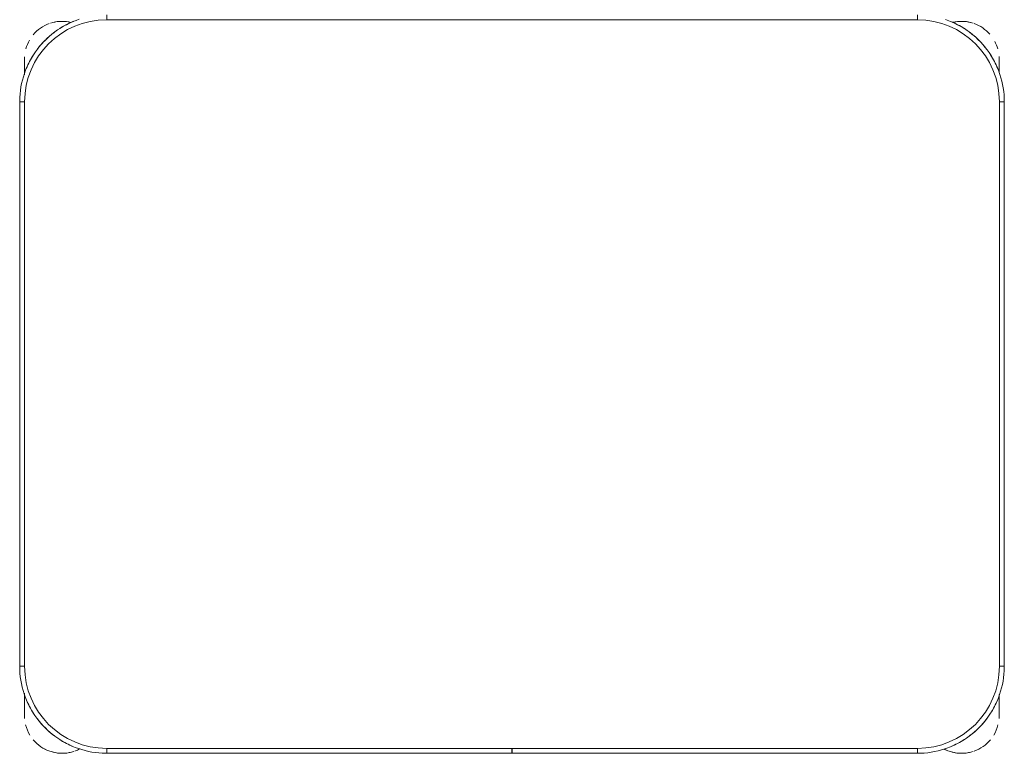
# Model space of a CAD drawing. Header units: metres. Extents: x 3 to 42.2, y -72.9 to -48.7.
# Tile 60 of 189: x 36.75 to 37.35, y -59.031 to -58.584. Entities that reach past the tile are written whole.
import ezdxf

# ---------------------------------------------------------------- set-up
doc = ezdxf.new("R2010")
doc.units = ezdxf.units.M
doc.layers.add('I-FURN', color=7, linetype='Continuous', lineweight=18)

# ---------------------------------------------------------------- blocks, each defined once
blk = doc.blocks.new('ConjuntoParaAlunoTamanho6 - CJA06_ConjuntoParaAlunoTamanho6-V34-1PAV')
at = {"layer": 'I-FURN', "color": 253, "true_color": 0xaaaaaa}
for p, q in [((-0.247, 0.06497), (-0.247, 0.06197)), ((0.247, 0.06497), (0.247, 0.06197)), ((-0.29713, 0.03797), (-0.29713, 0.02828)), ((-0.29713, 0.02878), (-0.29713, 0.03797)), ((0.29687, 0.03797), (0.29687, 0.03323)), ((0.29687, 0.03312), (0.29687, 0.03797)), ((0.29687, 0.03299), (0.29687, 0.02961)), ((-0.3, 0.01197), (-0.3, -0.33203)), ((-0.3, 0.01197), (-0.297, 0.01197)), ((-0.3, 0.01197), (-0.3, -0.33203)), ((0.3, 0.01197), (0.297, 0.01197)), ((0.3, -0.33203), (0.3, 0.01197)), ((0.3, -0.33203), (0.3, 0.01197)), ((-0.3, -0.33203), (-0.297, -0.33203)), ((0.3, -0.33203), (0.297, -0.33203)), ((-0.29713, -0.34835), (-0.29713, -0.35312)), ((-0.29713, -0.34868), (-0.29713, -0.36203)), ((0.29687, -0.35312), (0.29687, -0.3492)), ((0.29687, -0.36203), (0.29687, -0.34961)), ((-0.29713, -0.35705), (-0.29713, -0.36203)), ((0.29687, -0.36203), (0.29687, -0.35705)), ((-0.247, -0.38503), (-0.247, -0.38203)), ((-0.00005, -0.38203), (-0.00005, -0.38503)), ((0.00005, -0.38503), (0.00005, -0.38203)), ((0.247, -0.38503), (0.247, -0.38203)), ((-0.247, -0.38503), (-0.00005, -0.38503)), ((-0.247, -0.38503), (-0.00005, -0.38503)), ((0.00005, -0.38503), (0.247, -0.38503)), ((0.00005, -0.38503), (0.247, -0.38503))]:
    blk.add_line(p, q, dxfattribs=at)
at = {"layer": 'I-FURN', "color": 253, "true_color": 0xaaaaaa, "flags": 128}
for points in [[(-0.26367, 0.06228), (-0.26567, 0.06157), (-0.26764, 0.06078), (-0.26957, 0.05992), (-0.27147, 0.05898), (-0.27333, 0.05796), (-0.27515, 0.05687), (-0.27693, 0.05571), (-0.27865, 0.05448), (-0.28033, 0.05318), (-0.28195, 0.05181), (-0.28351, 0.05038), (-0.28502, 0.04889), (-0.28647, 0.04734), (-0.28785, 0.04574), (-0.28917, 0.04407), (-0.29042, 0.04236), (-0.2916, 0.0406), (-0.29271, 0.0388), (-0.29374, 0.03695), (-0.29471, 0.03506), (-0.29559, 0.03313), (-0.2964, 0.03117), (-0.29713, 0.02918), (-0.29777, 0.02716), (-0.29834, 0.02512), (-0.29883, 0.02306), (-0.29923, 0.02097), (-0.29955, 0.01888), (-0.29978, 0.01677), (-0.29993, 0.01466), (-0.3, 0.01254), (-0.3, 0.01197)], [(0.247, 0.06197), (0.1235, 0.06197), (0, 0.06197), (-0.1235, 0.06197), (-0.247, 0.06197)], [(-0.247, 0.06197), (-0.1235, 0.06197), (0, 0.06197), (0.1235, 0.06197), (0.247, 0.06197)], [(0.3, 0.01197), (0.29996, 0.01409), (0.29983, 0.0162), (0.29962, 0.01831), (0.29932, 0.02041), (0.29894, 0.0225), (0.29848, 0.02456), (0.29794, 0.02661), (0.29731, 0.02864), (0.2966, 0.03064), (0.29582, 0.03261), (0.29495, 0.03454), (0.29401, 0.03644), (0.29299, 0.0383), (0.2919, 0.04012), (0.29074, 0.04189), (0.28951, 0.04362), (0.28821, 0.04529), (0.28685, 0.04691), (0.28542, 0.04848), (0.28393, 0.04999), (0.28238, 0.05143), (0.28077, 0.05282), (0.27911, 0.05413), (0.2774, 0.05538), (0.27564, 0.05656), (0.27383, 0.05767), (0.27198, 0.05871), (0.27009, 0.05967), (0.26816, 0.06056), (0.2662, 0.06136), (0.26421, 0.06209)], [(-0.29713, 0.03797), (-0.29713, 0.03796), (-0.29713, 0.03792), (-0.29713, 0.03785), (-0.29713, 0.03775), (-0.29713, 0.03763), (-0.29713, 0.03748), (-0.29713, 0.03731), (-0.29713, 0.03711), (-0.29713, 0.03688), (-0.29713, 0.03663), (-0.29713, 0.03635), (-0.29713, 0.03605), (-0.29713, 0.03572), (-0.29713, 0.03537), (-0.29713, 0.035), (-0.29713, 0.03461), (-0.29713, 0.03419), (-0.29713, 0.03375), (-0.29713, 0.03329), (-0.29713, 0.03282), (-0.29713, 0.03232), (-0.29713, 0.0318), (-0.29713, 0.03127), (-0.29713, 0.03072), (-0.29713, 0.03016), (-0.29713, 0.02958), (-0.29713, 0.02898)], [(0.29687, 0.03), (0.29687, 0.03057), (0.29687, 0.03112), (0.29687, 0.03166), (0.29687, 0.03218), (0.29687, 0.03268), (0.29687, 0.03317), (0.29687, 0.03363), (0.29687, 0.03407), (0.29687, 0.0345), (0.29687, 0.0349), (0.29687, 0.03528), (0.29687, 0.03563), (0.29687, 0.03596), (0.29687, 0.03627), (0.29687, 0.03656), (0.29687, 0.03682), (0.29687, 0.03705), (0.29687, 0.03726), (0.29687, 0.03744), (0.29687, 0.0376), (0.29687, 0.03772), (0.29687, 0.03783), (0.29687, 0.0379), (0.29687, 0.03795), (0.29687, 0.03797)], [(-0.297, 0.01197), (-0.297, -0.07403), (-0.297, -0.16003), (-0.297, -0.24603), (-0.297, -0.33203)], [(-0.297, -0.33203), (-0.297, -0.24603), (-0.297, -0.16003), (-0.297, -0.07403), (-0.297, 0.01197)], [(0.297, -0.33203), (0.297, -0.24603), (0.297, -0.16003), (0.297, -0.07403), (0.297, 0.01197)], [(0.297, 0.01197), (0.297, -0.07403), (0.297, -0.16003), (0.297, -0.24603), (0.297, -0.33203)], [(-0.3, -0.33203), (-0.29996, -0.33415), (-0.29983, -0.33627), (-0.29962, -0.33838), (-0.29932, -0.34048), (-0.29894, -0.34256), (-0.29848, -0.34463), (-0.29794, -0.34668), (-0.29731, -0.34871), (-0.2966, -0.3507), (-0.29582, -0.35267), (-0.29495, -0.35461), (-0.29401, -0.35651), (-0.29299, -0.35837), (-0.2919, -0.36019), (-0.29074, -0.36196), (-0.28951, -0.36368), (-0.28821, -0.36536), (-0.28685, -0.36698), (-0.28542, -0.36855), (-0.28393, -0.37005), (-0.28238, -0.3715), (-0.28077, -0.37288), (-0.27911, -0.3742), (-0.2774, -0.37545), (-0.27564, -0.37663), (-0.27383, -0.37774), (-0.27198, -0.37878), (-0.27009, -0.37974), (-0.26816, -0.38062), (-0.2662, -0.38143), (-0.26421, -0.38216), (-0.2622, -0.38281), (-0.26015, -0.38338), (-0.25809, -0.38386), (-0.25601, -0.38426), (-0.25391, -0.38458), (-0.25181, -0.38482), (-0.24969, -0.38497), (-0.24757, -0.38503), (-0.247, -0.38503)], [(0.247, -0.38503), (0.24912, -0.38499), (0.25124, -0.38486), (0.25334, -0.38465), (0.25544, -0.38436), (0.25753, -0.38398), (0.2596, -0.38351), (0.26165, -0.38297), (0.26367, -0.38234), (0.26567, -0.38164), (0.26764, -0.38085), (0.26957, -0.37999), (0.27147, -0.37904), (0.27333, -0.37803), (0.27515, -0.37694), (0.27693, -0.37578), (0.27865, -0.37454), (0.28033, -0.37324), (0.28195, -0.37188), (0.28351, -0.37045), (0.28502, -0.36896), (0.28647, -0.36741), (0.28785, -0.3658), (0.28917, -0.36414), (0.29042, -0.36243), (0.2916, -0.36067), (0.29271, -0.35886), (0.29374, -0.35701), (0.29471, -0.35512), (0.29559, -0.3532), (0.2964, -0.35124), (0.29713, -0.34925), (0.29777, -0.34723), (0.29834, -0.34519), (0.29883, -0.34312), (0.29923, -0.34104), (0.29955, -0.33895), (0.29978, -0.33684), (0.29993, -0.33472), (0.3, -0.33261), (0.3, -0.33203)], [(-0.29713, -0.34907), (-0.29713, -0.34973), (-0.29713, -0.35038), (-0.29713, -0.35102), (-0.29713, -0.35165), (-0.29713, -0.35227), (-0.29713, -0.35288), (-0.29713, -0.35348), (-0.29713, -0.35406), (-0.29713, -0.35463), (-0.29713, -0.35518), (-0.29713, -0.35572), (-0.29713, -0.35624), (-0.29713, -0.35674), (-0.29713, -0.35722), (-0.29713, -0.35769), (-0.29713, -0.35813), (-0.29713, -0.35855), (-0.29713, -0.35895), (-0.29713, -0.35933), (-0.29713, -0.35969), (-0.29713, -0.36002), (-0.29713, -0.36033), (-0.29713, -0.36061), (-0.29713, -0.36087), (-0.29713, -0.36111), (-0.29713, -0.36131), (-0.29713, -0.3615), (-0.29713, -0.36165), (-0.29713, -0.36178), (-0.29713, -0.36188), (-0.29713, -0.36196), (-0.29713, -0.36201), (-0.29713, -0.36203)], [(0.29687, -0.36203), (0.29687, -0.36201), (0.29687, -0.36197), (0.29687, -0.36191), (0.29687, -0.36181), (0.29687, -0.36169), (0.29687, -0.36154), (0.29687, -0.36137), (0.29687, -0.36117), (0.29687, -0.36094), (0.29687, -0.36069), (0.29687, -0.36041), (0.29687, -0.36011), (0.29687, -0.35978), (0.29687, -0.35943), (0.29687, -0.35906), (0.29687, -0.35866), (0.29687, -0.35825), (0.29687, -0.35781), (0.29687, -0.35735), (0.29687, -0.35687), (0.29687, -0.35638), (0.29687, -0.35586), (0.29687, -0.35533), (0.29687, -0.35478), (0.29687, -0.35421), (0.29687, -0.35363), (0.29687, -0.35304), (0.29687, -0.35244), (0.29687, -0.35182), (0.29687, -0.35119), (0.29687, -0.35055), (0.29687, -0.3499)], [(-0.247, -0.38203), (-0.1235, -0.38203), (0, -0.38203), (0.1235, -0.38203), (0.247, -0.38203)], [(-0.00005, -0.38203), (-0.06179, -0.38203), (-0.12353, -0.38203), (-0.18526, -0.38203), (-0.247, -0.38203)], [(0.247, -0.38203), (0.18526, -0.38203), (0.12352, -0.38203), (0.06179, -0.38203), (0.00005, -0.38203)]]:
    blk.add_lwpolyline(points, dxfattribs=at)
at = {"layer": 'I-FURN', "color": 253, "true_color": 0xaaaaaa}
for centre, radius, start, end in [((-0.247, 0.01197), 0.05, 90, 180), ((-0.247, 0.01197), 0.05, 90, 180), ((-0.27413, 0.03797), 0.023, 76.78758, 108), ((-0.27413, 0.03797), 0.023, 76.40434, 104.46692), ((-0.247, 0.01197), 0.053, 112.5, 122.69993), ((0.247, 0.01197), 0.05, 360, 90), ((0.247, 0.01197), 0.05, 0, 90), ((0.247, 0.01197), 0.053, 57.30007, 67.5), ((0.247, 0.01197), 0.053, 57.30007, 67.5), ((0.27387, 0.03797), 0.023, 75.53308, 103.10319), ((0.27387, 0.03797), 0.023, 72, 102.57928), ((-0.27413, 0.03797), 0.023, 109.92744, 140.02309), ((-0.247, 0.01197), 0.053, 127.1607, 143.14964), ((0.247, 0.01197), 0.053, 37.1607, 53.14964), ((0.247, 0.01197), 0.053, 37.1607, 53.14964), ((0.27387, 0.03797), 0.023, 41.01944, 70.30683), ((-0.27413, 0.03797), 0.023, 149.97621, 164.34498), ((0.27387, 0.03797), 0.023, 15.73053, 28.0506), ((-0.27413, 0.03797), 0.023, 176.5669, 180), ((-0.247, 0.01197), 0.053, 147.30007, 157.5), ((0.247, 0.01197), 0.053, 22.5, 32.69993), ((0.247, 0.01197), 0.053, 22.5, 32.69993), ((0.27387, 0.03797), 0.023, 360, 4.00915), ((-0.247, -0.33203), 0.05, 180, 270), ((-0.247, -0.33203), 0.05, 180, 270), ((0.247, -0.33203), 0.05, 270, 360), ((0.247, -0.33203), 0.05, 270, 0), ((-0.247, -0.33203), 0.053, 202.5, 212.69993), ((0.247, -0.33203), 0.053, 327.30007, 337.5), ((0.247, -0.33203), 0.053, 327.30007, 337.5), ((-0.27413, -0.36203), 0.023, 180, 184.41224), ((-0.247, -0.33203), 0.053, 217.1607, 233.14964), ((0.247, -0.33203), 0.053, 307.1607, 323.14964), ((0.247, -0.33203), 0.053, 307.1607, 323.14964), ((0.27387, -0.36203), 0.023, 355.58784, 360), ((-0.27413, -0.36203), 0.023, 194.46313, 211.29748), ((0.27387, -0.36203), 0.023, 328.70279, 345.53679), ((-0.27413, -0.36203), 0.023, 220.15845, 250.98921), ((-0.247, -0.33203), 0.053, 237.30007, 247.5), ((0.247, -0.33203), 0.053, 292.5, 302.69993), ((0.247, -0.33203), 0.053, 292.5, 302.69993), ((0.27387, -0.36203), 0.023, 289.64716, 320.10645), ((-0.27413, -0.36203), 0.023, 241.29896, 288), ((-0.27413, -0.36203), 0.023, 289.64716, 297.85925), ((0.27387, -0.36203), 0.023, 242.37001, 250.98921), ((0.27387, -0.36203), 0.023, 243.53772, 288), ((-0.27413, -0.36203), 0.023, 255.53308, 284.46692), ((0.27387, -0.36203), 0.023, 255.53308, 284.46692)]:
    blk.add_arc(centre, radius, start, end, dxfattribs=at)
blk = doc.blocks.new('4 GRE - ESCOLA DE CINEMA E AUDIOVISUAL CINE REX R07_rvt-1-1PAV')
at = {"layer": 'I-FURN', "color": 253, "lineweight": 18, "true_color": 0xaaaaaa}
blk.add_blockref('ConjuntoParaAlunoTamanho6 - CJA06_ConjuntoParaAlunoTamanho6-V34-1PAV', (37.04989, -58.6463), dxfattribs=at)

msp = doc.modelspace()

# ---------------------------------------------------------------- block references
at = {"lineweight": 5}
msp.add_blockref('4 GRE - ESCOLA DE CINEMA E AUDIOVISUAL CINE REX R07_rvt-1-1PAV', (0, 0), dxfattribs=at)

doc.saveas('drawing.dxf')
